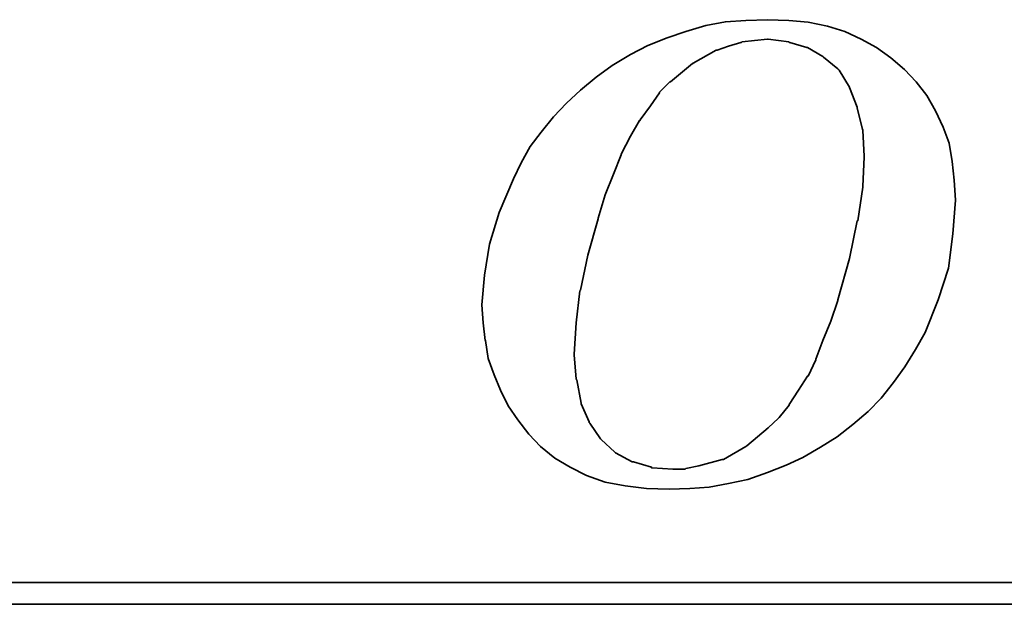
# Model space of a CAD drawing. Header units: inches. Extents: x 12 to 244, y 59 to 175.
# Tile 34 of 49: x 198.48 to 203.87, y 115.72 to 118.92. Entities that reach past the tile are written whole.
import ezdxf

# ---------------------------------------------------------------- set-up
doc = ezdxf.new("R2010")
doc.units = ezdxf.units.IN
doc.header["$LTSCALE"] = 0.1
doc.layers.add('DIM', color=4, linetype='Continuous')
doc.layers.add('layer 1', color=7, linetype='Continuous')

# ---------------------------------------------------------------- blocks, each defined once
blk = doc.blocks.new('TBI MOTION logo(完整正式版)')
at = {"layer": 'layer 1', "color": 22, "lineweight": 35}
for points, knots in [([(-11.34375, -6.98375), (-11.34375, -6.98375), (-10.91375, -7.43875), (-10.91375, -7.43875), (-10.91375, -7.43875), (-10.91375, -7.43875), (-10.38625, -7.87125), (-10.38625, -7.87125), (-10.38625, -7.87125), (-10.38625, -7.87125), (-9.81125, -8.20375), (-9.81125, -8.20375), (-9.81125, -8.20375), (-9.81125, -8.20375), (-9.21125, -8.51875), (-9.21125, -8.51875), (-9.21125, -8.51875), (-9.21125, -8.51875), (-8.51625, -8.75875), (-8.51625, -8.75875), (-8.51625, -8.75875), (-8.51625, -8.75875), (-7.77125, -8.90375), (-7.77125, -8.90375), (-7.77125, -8.90375), (-7.77125, -8.90375), (-6.97875, -8.99875), (-6.97875, -8.99875), (-6.97875, -8.99875), (-6.97875, -8.99875), (-6.14125, -9.02375), (-6.14125, -9.02375), (-6.14125, -9.02375), (-6.14125, -9.02375), (-5.37125, -8.99875), (-5.37125, -8.99875), (-5.37125, -8.99875), (-5.37125, -8.99875), (-4.65375, -8.94875), (-4.65375, -8.94875), (-4.65375, -8.94875), (-4.65375, -8.94875), (-3.93375, -8.80625), (-3.93375, -8.80625), (-3.93375, -8.80625), (-3.93375, -8.80625), (-3.21375, -8.66375), (-3.21375, -8.66375), (-3.21375, -8.66375), (-3.21375, -8.66375), (-2.49375, -8.39875), (-2.49375, -8.39875), (-2.49375, -8.39875), (-2.49375, -8.39875), (-1.79875, -8.13375), (-1.79875, -8.13375), (-1.79875, -8.13375), (-1.79875, -8.13375), (-1.17375, -7.84375), (-1.17375, -7.84375), (-1.17375, -7.84375), (-1.17375, -7.84375), (-0.52375, -7.46375), (-0.52375, -7.46375), (-0.52375, -7.46375), (-0.52375, -7.46375), (0.10124, -7.07875), (0.10124, -7.07875), (0.10124, -7.07875), (0.10124, -7.07875), (0.67625, -6.62375), (0.67625, -6.62375), (0.67625, -6.62375), (0.67625, -6.62375), (1.24874, -6.14375), (1.24874, -6.14375), (1.24874, -6.14375), (1.24874, -6.14375), (1.72874, -5.64125), (1.72874, -5.64125), (1.72874, -5.64125), (1.72874, -5.64125), (2.18624, -5.06375), (2.18624, -5.06375), (2.18624, -5.06375), (2.18624, -5.06375), (2.61625, -4.48874), (2.61625, -4.48874), (2.61625, -4.48874), (2.61625, -4.48874), (3.00125, -3.83874), (3.00125, -3.83874), (3.00125, -3.83874), (3.00125, -3.83874), (3.36124, -3.21374), (3.36124, -3.21374), (3.36124, -3.21374), (3.36124, -3.21374), (3.84374, -1.99125), (3.84374, -1.99125), (3.84374, -1.99125), (3.84374, -1.99125), (4.22625, -0.81875), (4.22625, -0.81875), (4.22625, -0.81875), (4.22625, -0.81875), (4.39125, 0.45624), (4.39125, 0.45624), (4.39125, 0.45624), (4.39125, 0.45624), (4.48874, 1.70124), (4.48874, 1.70124), (4.48874, 1.70124), (4.48874, 1.70124), (4.43874, 2.44625), (4.43874, 2.44625), (4.43874, 2.44625), (4.43874, 2.44625), (4.36874, 3.14125), (4.36874, 3.14125), (4.36874, 3.14125), (4.36874, 3.14125), (4.25125, 3.81125), (4.25125, 3.81125), (4.25125, 3.81125), (4.25125, 3.81125), (4.03124, 4.41125), (4.03124, 4.41125), (4.03124, 4.41125), (4.03124, 4.41125), (3.74374, 5.01125), (3.74374, 5.01125), (3.74374, 5.01125), (3.74374, 5.01125), (3.43124, 5.58875), (3.43124, 5.58875), (3.43124, 5.58875), (3.43124, 5.58875), (3.02625, 6.09125), (3.02625, 6.09125), (3.02625, 6.09125), (3.02625, 6.09125), (2.59374, 6.54875), (2.59374, 6.54875), (2.59374, 6.54875), (2.59374, 6.54875), (2.09124, 6.98125), (2.09124, 6.98125), (2.09124, 6.98125), (2.09124, 6.98125), (1.56124, 7.36625), (1.56124, 7.36625), (1.56124, 7.36625), (1.56124, 7.36625), (0.98624, 7.67625), (0.98624, 7.67625), (0.98624, 7.67625), (0.98624, 7.67625), (0.38624, 7.96375), (0.38624, 7.96375), (0.38624, 7.96375), (0.38624, 7.96375), (-0.25875, 8.15625), (-0.25875, 8.15625), (-0.25875, 8.15625), (-0.25875, 8.15625), (-0.98125, 8.30125), (-0.98125, 8.30125), (-0.98125, 8.30125), (-0.98125, 8.30125), (-1.70124, 8.37125), (-1.70124, 8.37125), (-1.70124, 8.37125), (-1.70124, 8.37125), (-2.49375, 8.39624), (-2.49375, 8.39624), (-2.49375, 8.39624), (-2.49375, 8.39624), (-3.28625, 8.37125), (-3.28625, 8.37125), (-3.28625, 8.37125), (-3.28625, 8.37125), (-4.05125, 8.32125), (-4.05125, 8.32125), (-4.05125, 8.32125), (-4.05125, 8.32125), (-4.77375, 8.18125), (-4.77375, 8.18125), (-4.77375, 8.18125), (-4.77375, 8.18125), (-5.51625, 7.96375), (-5.51625, 7.96375), (-5.51625, 7.96375), (-5.51625, 7.96375), (-6.21125, 7.72625), (-6.21125, 7.72625), (-6.21125, 7.72625), (-6.21125, 7.72625), (-6.92875, 7.43625), (-6.92875, 7.43625), (-6.92875, 7.43625), (-6.92875, 7.43625), (-7.57875, 7.10125), (-7.57875, 7.10125), (-7.57875, 7.10125), (-7.57875, 7.10125), (-8.24875, 6.69125), (-8.24875, 6.69125), (-8.24875, 6.69125), (-8.24875, 6.69125), (-8.84875, 6.26125), (-8.84875, 6.26125), (-8.84875, 6.26125), (-8.84875, 6.26125), (-9.42625, 5.78125), (-9.42625, 5.78125), (-9.42625, 5.78125), (-9.42625, 5.78125), (-9.95375, 5.30125), (-9.95375, 5.30125), (-9.95375, 5.30125), (-9.95375, 5.30125), (-10.43375, 4.79624), (-10.43375, 4.79624), (-10.43375, 4.79624), (-10.43375, 4.79624), (-10.88875, 4.22125), (-10.88875, 4.22125), (-10.88875, 4.22125), (-10.88875, 4.22125), (-11.29875, 3.69375), (-11.29875, 3.69375), (-11.29875, 3.69375), (-11.29875, 3.69375), (-11.63375, 3.09125), (-11.63375, 3.09125), (-11.63375, 3.09125), (-11.63375, 3.09125), (-11.91875, 2.49625), (-11.91875, 2.49625), (-11.91875, 2.49625), (-11.91875, 2.49625), (-12.44875, 1.24625), (-12.44875, 1.24625), (-12.44875, 1.24625), (-12.44875, 1.24625), (-12.80875, 0.06874), (-12.80875, 0.06874), (-12.80875, 0.06874), (-12.80875, 0.06874), (-12.99875, -1.07875), (-12.99875, -1.07875), (-12.99875, -1.07875), (-12.99875, -1.07875), (-13.09375, -2.18375), (-13.09375, -2.18375), (-13.09375, -2.18375), (-13.09375, -2.18375), (-13.04875, -2.85375), (-13.04875, -2.85375), (-13.04875, -2.85375), (-13.04875, -2.85375), (-12.97375, -3.50375), (-12.97375, -3.50375), (-12.97375, -3.50375), (-12.97375, -3.50375), (-12.95375, -3.50375), (-12.95375, -3.50375), (-12.95375, -3.50375), (-12.95375, -3.50375), (-12.85375, -4.17375), (-12.85375, -4.17375), (-12.85375, -4.17375), (-12.85375, -4.17375), (-12.63875, -4.77624), (-12.63875, -4.77624), (-12.63875, -4.77624), (-12.63875, -4.77624), (-12.39875, -5.35125), (-12.39875, -5.35125), (-12.39875, -5.35125), (-12.39875, -5.35125), (-12.11375, -5.92875), (-12.11375, -5.92875), (-12.11375, -5.92875), (-12.11375, -5.92875), (-11.75375, -6.45375), (-11.75375, -6.45375), (-11.75375, -6.45375), (-11.75375, -6.45375), (-11.34375, -6.98375), (-11.34375, -6.98375)], [0, 0, 0, 0, 0.01369863, 0.01369863, 0.01369863, 0.01369863, 0.02739726, 0.02739726, 0.02739726, 0.02739726, 0.04109589, 0.04109589, 0.04109589, 0.04109589, 0.05479452, 0.05479452, 0.05479452, 0.05479452, 0.06849315, 0.06849315, 0.06849315, 0.06849315, 0.08219178, 0.08219178, 0.08219178, 0.08219178, 0.09589041, 0.09589041, 0.09589041, 0.09589041, 0.10958904, 0.10958904, 0.10958904, 0.10958904, 0.12328767, 0.12328767, 0.12328767, 0.12328767, 0.1369863, 0.1369863, 0.1369863, 0.1369863, 0.15068493, 0.15068493, 0.15068493, 0.15068493, 0.16438356, 0.16438356, 0.16438356, 0.16438356, 0.17808219, 0.17808219, 0.17808219, 0.17808219, 0.19178082, 0.19178082, 0.19178082, 0.19178082, 0.20547945, 0.20547945, 0.20547945, 0.20547945, 0.21917808, 0.21917808, 0.21917808, 0.21917808, 0.23287671, 0.23287671, 0.23287671, 0.23287671, 0.24657534, 0.24657534, 0.24657534, 0.24657534, 0.26027397, 0.26027397, 0.26027397, 0.26027397, 0.2739726, 0.2739726, 0.2739726, 0.2739726, 0.28767123, 0.28767123, 0.28767123, 0.28767123, 0.30136986, 0.30136986, 0.30136986, 0.30136986, 0.31506849, 0.31506849, 0.31506849, 0.31506849, 0.32876712, 0.32876712, 0.32876712, 0.32876712, 0.34246575, 0.34246575, 0.34246575, 0.34246575, 0.35616438, 0.35616438, 0.35616438, 0.35616438, 0.36986301, 0.36986301, 0.36986301, 0.36986301, 0.38356164, 0.38356164, 0.38356164, 0.38356164, 0.39726027, 0.39726027, 0.39726027, 0.39726027, 0.4109589, 0.4109589, 0.4109589, 0.4109589, 0.42465753, 0.42465753, 0.42465753, 0.42465753, 0.43835616, 0.43835616, 0.43835616, 0.43835616, 0.45205479, 0.45205479, 0.45205479, 0.45205479, 0.46575342, 0.46575342, 0.46575342, 0.46575342, 0.47945205, 0.47945205, 0.47945205, 0.47945205, 0.49315068, 0.49315068, 0.49315068, 0.49315068, 0.50684932, 0.50684932, 0.50684932, 0.50684932, 0.52054795, 0.52054795, 0.52054795, 0.52054795, 0.53424658, 0.53424658, 0.53424658, 0.53424658, 0.54794521, 0.54794521, 0.54794521, 0.54794521, 0.56164384, 0.56164384, 0.56164384, 0.56164384, 0.57534247, 0.57534247, 0.57534247, 0.57534247, 0.5890411, 0.5890411, 0.5890411, 0.5890411, 0.60273973, 0.60273973, 0.60273973, 0.60273973, 0.61643836, 0.61643836, 0.61643836, 0.61643836, 0.63013699, 0.63013699, 0.63013699, 0.63013699, 0.64383562, 0.64383562, 0.64383562, 0.64383562, 0.65753425, 0.65753425, 0.65753425, 0.65753425, 0.67123288, 0.67123288, 0.67123288, 0.67123288, 0.68493151, 0.68493151, 0.68493151, 0.68493151, 0.69863014, 0.69863014, 0.69863014, 0.69863014, 0.71232877, 0.71232877, 0.71232877, 0.71232877, 0.7260274, 0.7260274, 0.7260274, 0.7260274, 0.73972603, 0.73972603, 0.73972603, 0.73972603, 0.75342466, 0.75342466, 0.75342466, 0.75342466, 0.76712329, 0.76712329, 0.76712329, 0.76712329, 0.78082192, 0.78082192, 0.78082192, 0.78082192, 0.79452055, 0.79452055, 0.79452055, 0.79452055, 0.80821918, 0.80821918, 0.80821918, 0.80821918, 0.82191781, 0.82191781, 0.82191781, 0.82191781, 0.83561644, 0.83561644, 0.83561644, 0.83561644, 0.84931507, 0.84931507, 0.84931507, 0.84931507, 0.8630137, 0.8630137, 0.8630137, 0.8630137, 0.87671233, 0.87671233, 0.87671233, 0.87671233, 0.89041096, 0.89041096, 0.89041096, 0.89041096, 0.90410959, 0.90410959, 0.90410959, 0.90410959, 0.91780822, 0.91780822, 0.91780822, 0.91780822, 0.93150685, 0.93150685, 0.93150685, 0.93150685, 0.94520548, 0.94520548, 0.94520548, 0.94520548, 0.95890411, 0.95890411, 0.95890411, 0.95890411, 0.97260274, 0.97260274, 0.97260274, 0.97260274, 0.98630137, 0.98630137, 0.98630137, 0.98630137, 1, 1, 1, 1]), ([(-8.77875, 1.03124), (-8.77875, 1.03124), (-8.51625, 1.89625), (-8.51625, 1.89625), (-8.51625, 1.89625), (-8.51625, 1.89625), (-8.20375, 2.66375), (-8.20375, 2.66375), (-8.20375, 2.66375), (-8.20375, 2.66375), (-7.91625, 3.38125), (-7.91625, 3.38125), (-7.91625, 3.38125), (-7.91625, 3.38125), (-7.91625, 3.40624), (-7.91625, 3.40624), (-7.91625, 3.40624), (-7.91625, 3.40624), (-7.57875, 4.07624), (-7.57875, 4.07624), (-7.57875, 4.07624), (-7.57875, 4.07624), (-7.24375, 4.65125), (-7.24375, 4.65125), (-7.24375, 4.65125), (-7.24375, 4.65125), (-7.21875, 4.65125), (-7.21875, 4.65125), (-7.21875, 4.65125), (-7.21875, 4.65125), (-7.21875, 4.67624), (-7.21875, 4.67624), (-7.21875, 4.67624), (-7.21875, 4.67624), (-6.83625, 5.20375), (-6.83625, 5.20375), (-6.83625, 5.20375), (-6.83625, 5.20375), (-6.49875, 5.68625), (-6.49875, 5.68625), (-6.49875, 5.68625), (-6.49875, 5.68625), (-6.49875, 5.70625), (-6.49875, 5.70625), (-6.49875, 5.70625), (-6.49875, 5.70625), (-6.11625, 6.09125), (-6.11625, 6.09125), (-6.11625, 6.09125), (-6.11625, 6.09125), (-6.09125, 6.09125), (-6.09125, 6.09125), (-6.09125, 6.09125), (-6.09125, 6.09125), (-5.27375, 6.76625), (-5.27375, 6.76625), (-5.27375, 6.76625), (-5.27375, 6.76625), (-5.24875, 6.76625), (-5.24875, 6.76625), (-5.24875, 6.76625), (-5.24875, 6.76625), (-5.24875, 6.78625), (-5.24875, 6.78625), (-5.24875, 6.78625), (-5.24875, 6.78625), (-4.38875, 7.26624), (-4.38875, 7.26624), (-4.38875, 7.26624), (-4.38875, 7.26624), (-4.36125, 7.26624), (-4.36125, 7.26624), (-4.36125, 7.26624), (-4.36125, 7.26624), (-3.93375, 7.41125), (-3.93375, 7.41125), (-3.93375, 7.41125), (-3.93375, 7.41125), (-3.47375, 7.55625), (-3.47375, 7.55625), (-3.47375, 7.55625), (-3.47375, 7.55625), (-3.45375, 7.55625), (-3.45375, 7.55625), (-3.45375, 7.55625), (-3.45375, 7.55625), (-3.42875, 7.58124), (-3.42875, 7.58124), (-3.42875, 7.58124), (-3.42875, 7.58124), (-2.97375, 7.62625), (-2.97375, 7.62625), (-2.97375, 7.62625), (-2.97375, 7.62625), (-2.49375, 7.67625), (-2.49375, 7.67625), (-2.49375, 7.67625), (-2.49375, 7.67625), (-2.46875, 7.67625), (-2.46875, 7.67625), (-2.46875, 7.67625), (-2.46875, 7.67625), (-1.70124, 7.58124), (-1.70124, 7.58124), (-1.70124, 7.58124), (-1.70124, 7.58124), (-1.67875, 7.55625), (-1.67875, 7.55625), (-1.67875, 7.55625), (-1.67875, 7.55625), (-1.65375, 7.55625), (-1.65375, 7.55625), (-1.65375, 7.55625), (-1.65375, 7.55625), (-1.03125, 7.36625), (-1.03125, 7.36625), (-1.03125, 7.36625), (-1.03125, 7.36625), (-1.00625, 7.36625), (-1.00625, 7.36625), (-1.00625, 7.36625), (-1.00625, 7.36625), (-0.43124, 7.02624), (-0.43124, 7.02624), (-0.43124, 7.02624), (-0.43124, 7.02624), (-0.40625, 7.00624), (-0.40625, 7.00624), (-0.40625, 7.00624), (-0.40625, 7.00624), (0.12124, 6.57124), (0.12124, 6.57124), (0.12124, 6.57124), (0.12124, 6.57124), (0.14624, 6.54875), (0.14624, 6.54875), (0.14624, 6.54875), (0.14624, 6.54875), (0.17124, 6.52375), (0.17124, 6.52375), (0.17124, 6.52375), (0.17124, 6.52375), (0.55625, 5.89875), (0.55625, 5.89875), (0.55625, 5.89875), (0.55625, 5.89875), (0.55625, 5.87625), (0.55625, 5.87625), (0.55625, 5.87625), (0.55625, 5.87625), (0.84124, 5.15625), (0.84124, 5.15625), (0.84124, 5.15625), (0.84124, 5.15625), (0.84124, 5.13125), (0.84124, 5.13125), (0.84124, 5.13125), (0.84124, 5.13125), (1.03624, 4.31875), (1.03624, 4.31875), (1.03624, 4.31875), (1.03624, 4.31875), (1.05624, 4.31875), (1.05624, 4.31875), (1.05624, 4.31875), (1.05624, 4.31875), (1.05624, 4.29125), (1.05624, 4.29125), (1.05624, 4.29125), (1.05624, 4.29125), (1.10625, 3.33125), (1.10625, 3.33125), (1.10625, 3.33125), (1.10625, 3.33125), (1.10625, 3.30875), (1.10625, 3.30875), (1.10625, 3.30875), (1.10625, 3.30875), (1.05624, 2.20624), (1.05624, 2.20624), (1.05624, 2.20624), (1.05624, 2.20624), (1.05624, 2.18124), (1.05624, 2.18124), (1.05624, 2.18124), (1.05624, 2.18124), (0.86624, 0.93624), (0.86624, 0.93624), (0.86624, 0.93624), (0.86624, 0.93624), (0.84124, 0.93624), (0.84124, 0.93624), (0.84124, 0.93624), (0.84124, 0.93624), (0.55625, -0.45874), (0.55625, -0.45874), (0.55625, -0.45874), (0.55625, -0.45874), (0.12124, -1.99125), (0.12124, -1.99125), (0.12124, -1.99125), (0.12124, -1.99125), (0.12124, -2.01874), (0.12124, -2.01874), (0.12124, -2.01874), (0.12124, -2.01874), (-0.13874, -2.78375), (-0.13874, -2.78375), (-0.13874, -2.78375), (-0.13874, -2.78375), (-0.43124, -3.50375), (-0.43124, -3.50375), (-0.43124, -3.50375), (-0.43124, -3.50375), (-0.69375, -4.19875), (-0.69375, -4.19875), (-0.69375, -4.19875), (-0.69375, -4.19875), (-0.69375, -4.22375), (-0.69375, -4.22375), (-0.69375, -4.22375), (-0.69375, -4.22375), (-0.98125, -4.82374), (-0.98125, -4.82374), (-0.98125, -4.82374), (-0.98125, -4.82374), (-1.00625, -4.82374), (-1.00625, -4.82374), (-1.00625, -4.82374), (-1.00625, -4.82374), (-1.33875, -5.35125), (-1.33875, -5.35125), (-1.33875, -5.35125), (-1.33875, -5.35125), (-1.67875, -5.87875), (-1.67875, -5.87875), (-1.67875, -5.87875), (-1.67875, -5.87875), (-1.67875, -5.90375), (-1.67875, -5.90375), (-1.67875, -5.90375), (-1.67875, -5.90375), (-2.05875, -6.35875), (-2.05875, -6.35875), (-2.05875, -6.35875), (-2.05875, -6.35875), (-2.08375, -6.38375), (-2.08375, -6.38375), (-2.08375, -6.38375), (-2.08375, -6.38375), (-2.46875, -6.74375), (-2.46875, -6.74375), (-2.46875, -6.74375), (-2.46875, -6.74375), (-3.25875, -7.41625), (-3.25875, -7.41625), (-3.25875, -7.41625), (-3.25875, -7.41625), (-3.28625, -7.43875), (-3.28625, -7.43875), (-3.28625, -7.43875), (-3.28625, -7.43875), (-4.12375, -7.91875), (-4.12375, -7.91875), (-4.12375, -7.91875), (-4.12375, -7.91875), (-4.14875, -7.91875), (-4.14875, -7.91875), (-4.14875, -7.91875), (-4.14875, -7.91875), (-4.17125, -7.91875), (-4.17125, -7.91875), (-4.17125, -7.91875), (-4.17125, -7.91875), (-5.03375, -8.15875), (-5.03375, -8.15875), (-5.03375, -8.15875), (-5.03375, -8.15875), (-5.51625, -8.25625), (-5.51625, -8.25625), (-5.51625, -8.25625), (-5.51625, -8.25625), (-5.54125, -8.27875), (-5.54125, -8.27875), (-5.54125, -8.27875), (-5.54125, -8.27875), (-5.56375, -8.27875), (-5.56375, -8.27875), (-5.56375, -8.27875), (-5.56375, -8.27875), (-5.99625, -8.27875), (-5.99625, -8.27875), (-5.99625, -8.27875), (-5.99625, -8.27875), (-6.76375, -8.23125), (-6.76375, -8.23125), (-6.76375, -8.23125), (-6.76375, -8.23125), (-6.78875, -8.23125), (-6.78875, -8.23125), (-6.78875, -8.23125), (-6.78875, -8.23125), (-6.78875, -8.20375), (-6.78875, -8.20375), (-6.78875, -8.20375), (-6.78875, -8.20375), (-7.45875, -8.01375), (-7.45875, -8.01375), (-7.45875, -8.01375), (-7.45875, -8.01375), (-7.48375, -8.01375), (-7.48375, -8.01375), (-7.48375, -8.01375), (-7.48375, -8.01375), (-7.50875, -8.01375), (-7.50875, -8.01375), (-7.50875, -8.01375), (-7.50875, -8.01375), (-8.13125, -7.67875), (-8.13125, -7.67875), (-8.13125, -7.67875), (-8.13125, -7.67875), (-8.15625, -7.65375), (-8.15625, -7.65375), (-8.15625, -7.65375), (-8.15625, -7.65375), (-8.65875, -7.17375), (-8.65875, -7.17375), (-8.65875, -7.17375), (-8.65875, -7.17375), (-8.68375, -7.14875), (-8.68375, -7.14875), (-8.68375, -7.14875), (-8.68375, -7.14875), (-9.08875, -6.57375), (-9.08875, -6.57375), (-9.08875, -6.57375), (-9.08875, -6.57375), (-9.11375, -6.54875), (-9.11375, -6.54875), (-9.11375, -6.54875), (-9.11375, -6.54875), (-9.11375, -6.52875), (-9.11375, -6.52875), (-9.11375, -6.52875), (-9.11375, -6.52875), (-9.40375, -5.85375), (-9.40375, -5.85375), (-9.40375, -5.85375), (-9.40375, -5.85375), (-9.40375, -5.82875), (-9.40375, -5.82875), (-9.40375, -5.82875), (-9.40375, -5.82875), (-9.56875, -4.96875), (-9.56875, -4.96875), (-9.56875, -4.96875), (-9.56875, -4.96875), (-9.59375, -4.94375), (-9.59375, -4.94375), (-9.59375, -4.94375), (-9.59375, -4.94375), (-9.66375, -4.03375), (-9.66375, -4.03375), (-9.66375, -4.03375), (-9.66375, -4.03375), (-9.66375, -4.00875), (-9.66375, -4.00875), (-9.66375, -4.00875), (-9.66375, -4.00875), (-9.59375, -2.85375), (-9.59375, -2.85375), (-9.59375, -2.85375), (-9.59375, -2.85375), (-9.45125, -1.65875), (-9.45125, -1.65875), (-9.45125, -1.65875), (-9.45125, -1.65875), (-9.42625, -1.63375), (-9.42625, -1.63375), (-9.42625, -1.63375), (-9.42625, -1.63375), (-9.16125, -0.33875), (-9.16125, -0.33875), (-9.16125, -0.33875), (-9.16125, -0.33875), (-8.77875, 1.00624), (-8.77875, 1.00624), (-8.77875, 1.00624), (-8.77875, 1.00624), (-8.77875, 1.03124), (-8.77875, 1.03124)], [0, 0, 0, 0, 0.01020408, 0.01020408, 0.01020408, 0.01020408, 0.02040816, 0.02040816, 0.02040816, 0.02040816, 0.03061224, 0.03061224, 0.03061224, 0.03061224, 0.04081633, 0.04081633, 0.04081633, 0.04081633, 0.05102041, 0.05102041, 0.05102041, 0.05102041, 0.06122449, 0.06122449, 0.06122449, 0.06122449, 0.07142857, 0.07142857, 0.07142857, 0.07142857, 0.08163265, 0.08163265, 0.08163265, 0.08163265, 0.09183673, 0.09183673, 0.09183673, 0.09183673, 0.10204082, 0.10204082, 0.10204082, 0.10204082, 0.1122449, 0.1122449, 0.1122449, 0.1122449, 0.12244898, 0.12244898, 0.12244898, 0.12244898, 0.13265306, 0.13265306, 0.13265306, 0.13265306, 0.14285714, 0.14285714, 0.14285714, 0.14285714, 0.15306122, 0.15306122, 0.15306122, 0.15306122, 0.16326531, 0.16326531, 0.16326531, 0.16326531, 0.17346939, 0.17346939, 0.17346939, 0.17346939, 0.18367347, 0.18367347, 0.18367347, 0.18367347, 0.19387755, 0.19387755, 0.19387755, 0.19387755, 0.20408163, 0.20408163, 0.20408163, 0.20408163, 0.21428571, 0.21428571, 0.21428571, 0.21428571, 0.2244898, 0.2244898, 0.2244898, 0.2244898, 0.23469388, 0.23469388, 0.23469388, 0.23469388, 0.24489796, 0.24489796, 0.24489796, 0.24489796, 0.25510204, 0.25510204, 0.25510204, 0.25510204, 0.26530612, 0.26530612, 0.26530612, 0.26530612, 0.2755102, 0.2755102, 0.2755102, 0.2755102, 0.28571429, 0.28571429, 0.28571429, 0.28571429, 0.29591837, 0.29591837, 0.29591837, 0.29591837, 0.30612245, 0.30612245, 0.30612245, 0.30612245, 0.31632653, 0.31632653, 0.31632653, 0.31632653, 0.32653061, 0.32653061, 0.32653061, 0.32653061, 0.33673469, 0.33673469, 0.33673469, 0.33673469, 0.34693878, 0.34693878, 0.34693878, 0.34693878, 0.35714286, 0.35714286, 0.35714286, 0.35714286, 0.36734694, 0.36734694, 0.36734694, 0.36734694, 0.37755102, 0.37755102, 0.37755102, 0.37755102, 0.3877551, 0.3877551, 0.3877551, 0.3877551, 0.39795918, 0.39795918, 0.39795918, 0.39795918, 0.40816327, 0.40816327, 0.40816327, 0.40816327, 0.41836735, 0.41836735, 0.41836735, 0.41836735, 0.42857143, 0.42857143, 0.42857143, 0.42857143, 0.43877551, 0.43877551, 0.43877551, 0.43877551, 0.44897959, 0.44897959, 0.44897959, 0.44897959, 0.45918367, 0.45918367, 0.45918367, 0.45918367, 0.46938776, 0.46938776, 0.46938776, 0.46938776, 0.47959184, 0.47959184, 0.47959184, 0.47959184, 0.48979592, 0.48979592, 0.48979592, 0.48979592, 0.5, 0.5, 0.5, 0.5, 0.51020408, 0.51020408, 0.51020408, 0.51020408, 0.52040816, 0.52040816, 0.52040816, 0.52040816, 0.53061224, 0.53061224, 0.53061224, 0.53061224, 0.54081633, 0.54081633, 0.54081633, 0.54081633, 0.55102041, 0.55102041, 0.55102041, 0.55102041, 0.56122449, 0.56122449, 0.56122449, 0.56122449, 0.57142857, 0.57142857, 0.57142857, 0.57142857, 0.58163265, 0.58163265, 0.58163265, 0.58163265, 0.59183673, 0.59183673, 0.59183673, 0.59183673, 0.60204082, 0.60204082, 0.60204082, 0.60204082, 0.6122449, 0.6122449, 0.6122449, 0.6122449, 0.62244898, 0.62244898, 0.62244898, 0.62244898, 0.63265306, 0.63265306, 0.63265306, 0.63265306, 0.64285714, 0.64285714, 0.64285714, 0.64285714, 0.65306122, 0.65306122, 0.65306122, 0.65306122, 0.66326531, 0.66326531, 0.66326531, 0.66326531, 0.67346939, 0.67346939, 0.67346939, 0.67346939, 0.68367347, 0.68367347, 0.68367347, 0.68367347, 0.69387755, 0.69387755, 0.69387755, 0.69387755, 0.70408163, 0.70408163, 0.70408163, 0.70408163, 0.71428571, 0.71428571, 0.71428571, 0.71428571, 0.7244898, 0.7244898, 0.7244898, 0.7244898, 0.73469388, 0.73469388, 0.73469388, 0.73469388, 0.74489796, 0.74489796, 0.74489796, 0.74489796, 0.75510204, 0.75510204, 0.75510204, 0.75510204, 0.76530612, 0.76530612, 0.76530612, 0.76530612, 0.7755102, 0.7755102, 0.7755102, 0.7755102, 0.78571429, 0.78571429, 0.78571429, 0.78571429, 0.79591837, 0.79591837, 0.79591837, 0.79591837, 0.80612245, 0.80612245, 0.80612245, 0.80612245, 0.81632653, 0.81632653, 0.81632653, 0.81632653, 0.82653061, 0.82653061, 0.82653061, 0.82653061, 0.83673469, 0.83673469, 0.83673469, 0.83673469, 0.84693878, 0.84693878, 0.84693878, 0.84693878, 0.85714286, 0.85714286, 0.85714286, 0.85714286, 0.86734694, 0.86734694, 0.86734694, 0.86734694, 0.87755102, 0.87755102, 0.87755102, 0.87755102, 0.8877551, 0.8877551, 0.8877551, 0.8877551, 0.89795918, 0.89795918, 0.89795918, 0.89795918, 0.90816327, 0.90816327, 0.90816327, 0.90816327, 0.91836735, 0.91836735, 0.91836735, 0.91836735, 0.92857143, 0.92857143, 0.92857143, 0.92857143, 0.93877551, 0.93877551, 0.93877551, 0.93877551, 0.94897959, 0.94897959, 0.94897959, 0.94897959, 0.95918367, 0.95918367, 0.95918367, 0.95918367, 0.96938776, 0.96938776, 0.96938776, 0.96938776, 0.97959184, 0.97959184, 0.97959184, 0.97959184, 0.98979592, 0.98979592, 0.98979592, 0.98979592, 1, 1, 1, 1]), ([(75.90875, -9.47875), (75.90875, -9.47875), (75.90875, -12.28625), (75.90875, -12.28625), (75.90875, -12.28625), (75.90875, -12.28625), (75.90875, -12.47875), (75.90875, -12.47875), (75.90875, -12.47875), (75.90875, -12.47875), (75.71625, -12.47875), (75.71625, -12.47875), (75.71625, -12.47875), (75.71625, -12.47875), (-88.32875, -12.47875), (-88.32875, -12.47875), (-88.32875, -12.47875), (-88.32875, -12.47875), (-88.32875, -13.29375), (-88.32875, -13.29375), (-88.32875, -13.29375), (-88.32875, -13.29375), (82.89125, -13.29375), (82.89125, -13.29375), (82.89125, -13.29375), (82.89125, -13.29375), (75.90875, -9.47875), (75.90875, -9.47875)], [0, 0, 0, 0, 0.14285714, 0.14285714, 0.14285714, 0.14285714, 0.28571429, 0.28571429, 0.28571429, 0.28571429, 0.42857143, 0.42857143, 0.42857143, 0.42857143, 0.57142857, 0.57142857, 0.57142857, 0.57142857, 0.71428571, 0.71428571, 0.71428571, 0.71428571, 0.85714286, 0.85714286, 0.85714286, 0.85714286, 1, 1, 1, 1])]:
    blk.add_open_spline(points, degree=3, knots=knots, dxfattribs=at)

msp = doc.modelspace()

# ---------------------------------------------------------------- block references
at = {"layer": 'DIM', "xscale": 0.1474200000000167, "yscale": 0.1474199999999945, "zscale": 0.14742}
msp.add_blockref('TBI MOTION logo(完整正式版)', (202.9402, 117.6842), dxfattribs=at)

doc.saveas('drawing.dxf')
